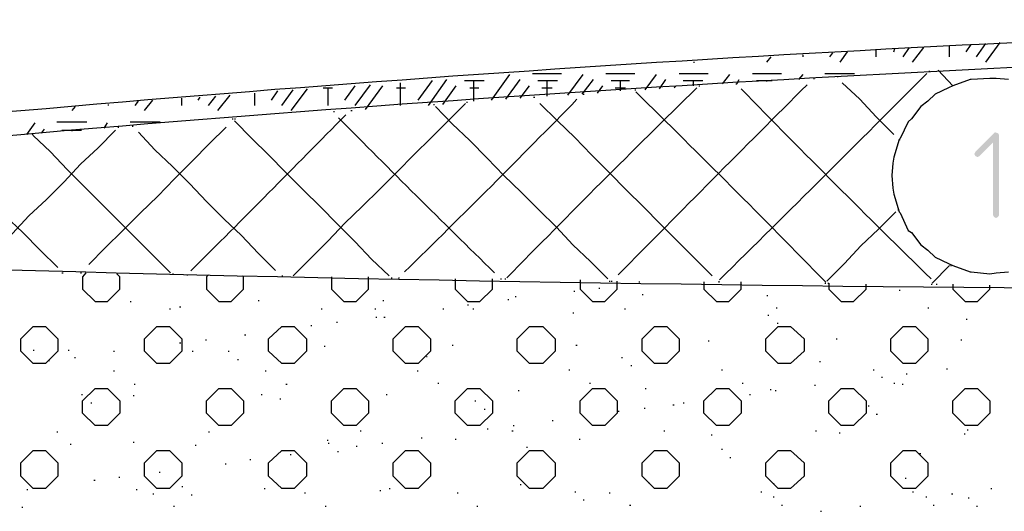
# Model space of a CAD drawing. Header units: millimetres. Extents: x -93479 to 1057970, y -66333 to 172656.
# Tile 44 of 145: x 138932 to 142972, y 50062 to 52078. Entities that reach past the tile are written whole.
import ezdxf

# ---------------------------------------------------------------- set-up
doc = ezdxf.new("R2010")
doc.units = ezdxf.units.MM
doc.layers.add('PDF _Геометрия', color=7, linetype='Continuous')
doc.layers.add('PDF _Сплошная заливка', color=7, linetype='Continuous')

# ---------------------------------------------------------------- blocks, each defined once
blk = doc.blocks.new('геология 1')
at = {"layer": 'PDF _Сплошная заливка', "transparency": 33554559}
for points in [[(6.9034, -9.712), (6.9017, -9.7136), (6.8717, -9.7436), (6.8701, -9.747), (6.8717, -9.7503), (6.8751, -9.752), (6.8784, -9.7503), (6.9001, -9.7286), (6.9101, -9.717), (6.9084, -9.7136)], [(6.9101, -9.717), (6.9001, -9.7286), (6.9001, -9.8453), (6.9017, -9.8486), (6.9051, -9.8503), (6.9084, -9.8486), (6.9101, -9.8453)]]:
    blk.add_hatch(color=7, dxfattribs=at).paths.add_polyline_path(points)
at = {"layer": 'PDF _Геометрия', "color": 7, "lineweight": 25}
for points in [[(1.0584, -10.097), (1.1434, -10.1053), (1.2334, -10.112), (1.3267, -10.117), (1.4234, -10.122), (1.5234, -10.1253), (1.6284, -10.1286), (1.8451, -10.1286, 0.016666), (3.5067, -9.8736), (3.6901, -9.8503), (3.8901, -9.8236), (4.1034, -9.7986), (4.3301, -9.772), (4.5667, -9.7453), (4.8134, -9.7203), (5.0684, -9.697), (5.3301, -9.677, -0.016439), (7.9617, -9.5303), (12.6001, -9.5386), (13.0317, -9.5386)], [(1.8451, -10.1686, 0.01768), (3.5067, -9.912), (3.6901, -9.8886), (3.8901, -9.8636), (4.1034, -9.837), (4.3301, -9.8103), (4.5667, -9.7836), (4.8134, -9.7586), (5.0684, -9.737), (5.3301, -9.7153, -0.015862), (7.9617, -9.5703)]]:
    blk.add_lwpolyline(points, format="xyb", dxfattribs=at)
for points in [[(6.8567, -9.582), (6.8651, -9.5703)], [(6.8734, -9.5903), (6.8884, -9.5686)], [(6.8884, -9.5986), (6.9117, -9.567)], [(6.5934, -9.5903), (6.5934, -9.587)], [(6.6367, -9.5903), (6.6417, -9.5836)], [(6.6534, -9.5986), (6.6651, -9.582)], [(6.7117, -9.5903), (6.7117, -9.5786)], [(6.7401, -9.582), (6.7417, -9.577)], [(6.7551, -9.5903), (6.7651, -9.5753)], [(6.7701, -9.5986), (6.7884, -9.5753)], [(6.8301, -9.5903), (6.8301, -9.572)], [(6.4167, -9.5986), (6.4184, -9.5986)], [(6.5351, -9.5986), (6.5417, -9.5903)], [(6.0901, -9.6603), (6.1201, -9.6186)], [(6.1567, -9.617), (6.2034, -9.617)], [(6.2134, -9.652), (6.2384, -9.6186)], [(6.2751, -9.617), (6.3217, -9.617)], [(6.3384, -9.6436), (6.3567, -9.6186)], [(6.3934, -9.617), (6.4401, -9.617)], [(6.4634, -9.6336), (6.4751, -9.6186)], [(6.5117, -9.617), (6.5584, -9.617)], [(6.5867, -9.627), (6.5934, -9.6186)], [(6.6284, -9.617), (6.6767, -9.617)], [(6.7967, -9.6136), (6.7984, -9.6136)], [(6.8351, -9.637), (6.8117, -9.612)], [(5.8701, -9.6686), (5.8951, -9.6353)], [(5.9434, -9.6686), (5.9434, -9.632)], [(5.9717, -9.6603), (5.9951, -9.6286)], [(5.9884, -9.6686), (6.0184, -9.627)], [(6.0467, -9.6286), (6.0784, -9.6286)], [(6.0617, -9.662), (6.0617, -9.6286)], [(6.1134, -9.6586), (6.1367, -9.627)], [(6.1651, -9.6286), (6.1967, -9.6286)], [(6.1801, -9.6536), (6.1801, -9.6286)], [(6.2367, -9.6503), (6.2551, -9.627)], [(6.2834, -9.6286), (6.3134, -9.6286)], [(6.2984, -9.6453), (6.2984, -9.6286)], [(6.3617, -9.642), (6.3717, -9.627)], [(6.4001, -9.6286), (6.4317, -9.6286)], [(6.4167, -9.637), (6.4167, -9.6286)], [(6.4851, -9.6336), (6.4867, -9.6336), (6.4901, -9.627)], [(6.5184, -9.6286), (6.5434, -9.6286)], [(6.5351, -9.6303), (6.5351, -9.6286)], [(6.6101, -9.6253), (6.6117, -9.6253)], [(6.6484, -9.622), (6.6501, -9.622)], [(6.7401, -9.7153), (6.7117, -9.687), (6.6851, -9.6586), (6.6567, -9.632)], [(6.9251, -9.627), (6.9051, -9.6253), (6.8951, -9.6253), (6.8651, -9.627), (6.8634, -9.627), (6.8351, -9.637), (6.8284, -9.6403), (6.8067, -9.6503), (6.7951, -9.662), (6.7834, -9.6703), (6.7684, -9.6903), (6.7634, -9.6953), (6.7501, -9.722), (6.7484, -9.7236), (6.7401, -9.752), (6.7384, -9.762), (6.7367, -9.782), (6.7384, -9.802), (6.7401, -9.812), (6.7484, -9.8403), (6.7501, -9.842), (6.7634, -9.8703), (6.7684, -9.8736), (6.7834, -9.8936), (6.7951, -9.902), (6.8067, -9.9136), (6.8284, -9.9236), (6.8351, -9.927), (6.8634, -9.937), (6.8651, -9.937), (6.8951, -9.9403), (6.9051, -9.9386), (6.9251, -9.937)], [(5.7084, -9.6686), (5.7084, -9.6486)], [(5.7351, -9.6603), (5.7451, -9.6453)], [(5.7517, -9.6686), (5.7701, -9.6436)], [(5.7667, -9.677), (5.7934, -9.642)], [(5.8184, -9.6403), (5.8334, -9.6403)], [(5.8267, -9.6686), (5.8267, -9.6403)], [(5.8534, -9.6603), (5.8701, -9.637)], [(5.8867, -9.6753), (5.9151, -9.637)], [(5.9367, -9.6403), (5.9517, -9.6403)], [(6.0117, -9.667), (6.0334, -9.637)], [(6.0551, -9.6403), (6.0701, -9.6403)], [(6.1367, -9.657), (6.1517, -9.637)], [(6.1717, -9.6403), (6.1884, -9.6403)], [(6.2384, -9.6503), (6.2401, -9.6503)], [(6.2617, -9.6486), (6.2701, -9.637)], [(6.2901, -9.6403), (6.3067, -9.6403)], [(6.3217, -9.6436), (6.3234, -9.6436)], [(6.3851, -9.6403), (6.3884, -9.637)], [(6.4251, -9.637), (6.4267, -9.637)], [(5.4717, -9.6686), (5.4717, -9.667)], [(5.5151, -9.6686), (5.5201, -9.662)], [(5.5301, -9.677), (5.5434, -9.6603)], [(5.5901, -9.6686), (5.5901, -9.657)], [(5.6167, -9.6603), (5.6201, -9.6553)], [(5.6334, -9.6686), (5.6451, -9.6536)], [(5.6484, -9.677), (5.6684, -9.652)], [(5.7701, -9.9436), (5.7984, -9.9153), (5.8267, -9.887), (5.8534, -9.8586), (5.8817, -9.832), (5.9101, -9.8036), (5.9384, -9.7753), (5.9651, -9.7486), (5.9934, -9.7203), (6.0217, -9.692), (6.0484, -9.6653)], [(5.9967, -9.667), (5.9984, -9.667)], [(6.0501, -9.6636), (6.0517, -9.6636)], [(6.1584, -9.6553), (6.1601, -9.6553)], [(6.4467, -9.9436), (6.4184, -9.9153), (6.3917, -9.8886), (6.3634, -9.8603), (6.3351, -9.832), (6.3084, -9.8053), (6.2801, -9.777), (6.2517, -9.7486), (6.2251, -9.7203), (6.1967, -9.6936), (6.1684, -9.6653)], [(5.4134, -9.677), (5.4184, -9.6703)], [(5.8351, -9.6786), (5.8367, -9.6786)], [(5.8634, -9.677), (5.8651, -9.677)], [(6.2784, -9.9486), (6.2501, -9.9203), (6.2217, -9.8936), (6.1951, -9.8653), (6.1667, -9.837), (6.1384, -9.8086), (6.1101, -9.782), (6.0834, -9.7536), (6.0551, -9.7253), (6.0267, -9.6986), (6.0001, -9.6703)], [(5.3401, -9.7153), (5.3534, -9.697)], [(5.3884, -9.6953), (5.4367, -9.6953)], [(5.4651, -9.7053), (5.4701, -9.697)], [(5.5067, -9.6953), (5.5551, -9.6953)], [(5.6717, -9.6903), (5.6734, -9.6903)], [(5.6751, -9.6903), (5.6767, -9.6903)], [(5.9251, -9.9436), (5.8967, -9.917), (5.8701, -9.8886), (5.8417, -9.8603), (5.8134, -9.832), (5.7867, -9.8053), (5.7584, -9.777), (5.7301, -9.7486), (5.7034, -9.722), (5.6751, -9.6936)], [(5.2601, -9.932), (5.2884, -9.9036), (5.3167, -9.8753), (5.3434, -9.847), (5.3717, -9.8203), (5.4001, -9.792), (5.4267, -9.7636), (5.4551, -9.737), (5.4834, -9.7086)], [(5.3634, -9.7136), (5.3684, -9.707)], [(5.3967, -9.7086), (5.4284, -9.7086)], [(5.4134, -9.7103), (5.4134, -9.7086)], [(5.4401, -9.9253), (5.4667, -9.8986), (5.4951, -9.8703), (5.5234, -9.842), (5.5517, -9.8153), (5.5784, -9.787), (5.6067, -9.7586), (5.6351, -9.7303), (5.6617, -9.7036)], [(5.4867, -9.7036), (5.4884, -9.7036)], [(5.5101, -9.702), (5.5117, -9.702)], [(5.7417, -9.9353), (5.7134, -9.907), (5.6867, -9.8786), (5.6584, -9.852), (5.6301, -9.8236), (5.6034, -9.7953), (5.5751, -9.767), (5.5467, -9.7403), (5.5201, -9.712)], [(5.3484, -9.7153), (5.3501, -9.7153)], [(5.5717, -9.9386), (5.5451, -9.912), (5.5167, -9.8836), (5.4884, -9.8553), (5.4617, -9.8286), (5.4334, -9.8003), (5.4051, -9.772), (5.3784, -9.7436), (5.3501, -9.717)], [(6.7484, -9.7236), (6.7501, -9.7236)], [(5.3901, -9.9303), (5.3617, -9.902), (5.3334, -9.8736), (5.3051, -9.847), (5.2784, -9.8186), (5.2501, -9.7903), (5.2217, -9.7636), (5.1951, -9.7353)], [(6.6317, -9.952), (6.6601, -9.9236), (6.6867, -9.8953), (6.7151, -9.8686), (6.7434, -9.8403)], [(6.7467, -9.837), (6.7484, -9.837)], [(6.8017, -9.9553), (6.8301, -9.927)], [(6.8317, -9.927), (6.8334, -9.927)], [(5.3967, -9.9386), (5.3984, -9.9386)], [(5.4267, -9.9386), (5.4284, -9.9386)], [(5.4351, -9.9386), (5.4301, -9.9453), (5.4301, -9.9653), (5.4501, -9.9853), (5.4701, -9.9853), (5.4901, -9.9653), (5.4901, -9.9453), (5.4851, -9.9403)], [(5.5751, -9.9403), (5.5767, -9.9403)], [(5.5984, -9.942), (5.6001, -9.942)], [(5.6334, -9.942), (5.6301, -9.9453), (5.6301, -9.9653), (5.6501, -9.9853), (5.6701, -9.9853), (5.6901, -9.9653), (5.6901, -9.9453), (5.6884, -9.9436)], [(5.7517, -9.9436), (5.7534, -9.9436)], [(5.8317, -9.9453), (5.8317, -9.9653), (5.8517, -9.9853), (5.8717, -9.9853), (5.8917, -9.9653), (5.8917, -9.9453)], [(5.9284, -9.947), (5.9301, -9.947)], [(5.9401, -9.947), (5.9417, -9.947)], [(6.0317, -9.9486), (6.0317, -9.9653), (6.0517, -9.9853), (6.0717, -9.9853), (6.0917, -9.9653), (6.0917, -9.9486)], [(6.1051, -9.9486), (6.1067, -9.9486)], [(6.1117, -9.9486), (6.1134, -9.9486)], [(6.2334, -9.9503), (6.2334, -9.9653), (6.2534, -9.9853), (6.2734, -9.9853), (6.2934, -9.9653), (6.2934, -9.952)], [(6.2801, -9.952), (6.2817, -9.952)], [(6.2834, -9.952), (6.2851, -9.952)], [(6.2234, -9.9686), (6.2251, -9.9686)], [(6.2634, -9.9636), (6.2651, -9.9636)], [(6.3284, -9.9536), (6.3301, -9.9536)], [(6.4334, -9.9536), (6.4334, -9.9653), (6.4534, -9.9853), (6.4734, -9.9853), (6.4934, -9.9653), (6.4934, -9.9536)], [(6.6284, -9.9553), (6.6301, -9.9553)], [(6.6334, -9.9553), (6.6351, -9.9553), (6.6351, -9.9653), (6.6551, -9.9853), (6.6751, -9.9853), (6.6951, -9.9653), (6.6951, -9.957)], [(6.7484, -9.967), (6.7501, -9.967)], [(6.8001, -9.957), (6.8017, -9.957)], [(6.8084, -9.957), (6.8101, -9.957)], [(6.8351, -9.957), (6.8351, -9.9653), (6.8551, -9.9853), (6.8751, -9.9853), (6.8951, -9.9653), (6.8951, -9.9586)], [(5.7134, -9.9836), (5.7151, -9.9836)], [(5.9151, -9.9836), (5.9167, -9.9836)], [(6.1167, -9.982), (6.1184, -9.982)], [(6.1284, -9.977), (6.1301, -9.977)], [(6.3334, -9.9736), (6.3351, -9.9736)], [(6.5351, -9.9753), (6.5367, -9.9753)], [(5.5067, -9.9853), (5.5084, -9.9853)], [(5.5701, -9.997), (5.5717, -9.997)], [(5.5867, -9.9936), (5.5884, -9.9936)], [(5.8151, -9.997), (5.8167, -9.997)], [(5.9017, -9.997), (5.9034, -9.997)], [(6.0117, -9.997), (6.0134, -9.997)], [(6.0517, -9.9903), (6.0534, -9.9903)], [(6.0601, -9.997), (6.0617, -9.997)], [(6.3051, -9.997), (6.3067, -9.997)], [(6.5501, -9.9953), (6.5517, -9.9953)], [(6.7951, -9.9953), (6.7967, -9.9953)], [(5.9034, -10.0103), (5.9051, -10.0103)], [(5.9167, -10.0103), (5.9184, -10.0103)], [(6.2217, -10.0036), (6.2234, -10.0036)], [(6.5367, -10.007), (6.5384, -10.007)], [(6.8567, -10.0136), (6.8584, -10.0136)], [(5.7984, -10.0236), (5.8001, -10.0236)], [(5.8401, -10.0186), (5.8417, -10.0186)], [(6.5517, -10.0203), (6.5534, -10.0203)], [(5.6284, -10.047), (5.6301, -10.047)], [(5.6917, -10.0386), (5.6934, -10.0386)], [(6.4401, -10.0486), (6.4417, -10.0486)], [(6.6467, -10.0453), (6.6484, -10.0453)], [(6.8484, -10.047), (6.8501, -10.047)], [(5.3501, -10.0636), (5.3517, -10.0636)], [(5.4067, -10.0636), (5.4084, -10.0636)], [(5.5867, -10.052), (5.5884, -10.052)], [(5.8201, -10.057), (5.8217, -10.057)], [(6.0267, -10.0553), (6.0284, -10.0553)], [(6.2267, -10.0553), (6.2284, -10.0553)], [(5.3751, -10.0803), (5.3767, -10.0803)], [(5.4167, -10.0753), (5.4184, -10.0753)], [(5.4801, -10.0653), (5.4817, -10.0653)], [(5.6067, -10.0653), (5.6084, -10.0653)], [(5.6651, -10.0653), (5.6667, -10.0653)], [(5.6801, -10.0786), (5.6817, -10.0786)], [(5.9851, -10.0736), (5.9867, -10.0736)], [(6.3001, -10.0753), (6.3017, -10.0753)], [(6.2151, -10.0953), (6.2167, -10.0953)], [(6.3151, -10.0886), (6.3167, -10.0886)], [(6.4617, -10.0953), (6.4634, -10.0953)], [(6.6201, -10.082), (6.6217, -10.082)], [(6.7067, -10.0953), (6.7084, -10.0953)], [(6.8251, -10.0936), (6.8267, -10.0936)], [(5.4801, -10.097), (5.4817, -10.097)], [(5.7251, -10.097), (5.7267, -10.097)], [(5.9701, -10.097), (5.9717, -10.097)], [(6.7201, -10.107), (6.7217, -10.107)], [(6.7601, -10.102), (6.7617, -10.102)], [(5.5134, -10.1186), (5.5151, -10.1186)], [(5.7584, -10.1186), (5.7601, -10.1186)], [(6.0034, -10.117), (6.0051, -10.117)], [(6.2484, -10.117), (6.2501, -10.117)], [(6.3384, -10.1253), (6.3401, -10.1253)], [(6.4951, -10.117), (6.4967, -10.117)], [(6.5401, -10.127), (6.5417, -10.127)], [(6.6117, -10.1203), (6.6134, -10.1203)], [(6.7401, -10.117), (6.7417, -10.117)], [(6.7534, -10.1186), (6.7551, -10.1186)], [(5.4284, -10.1353), (5.4301, -10.1353)], [(5.5117, -10.137), (5.5134, -10.137)], [(5.7184, -10.1353), (5.7201, -10.1353)], [(5.7484, -10.142), (5.7501, -10.142)], [(5.9201, -10.1353), (5.9217, -10.1353)], [(6.1334, -10.1286), (6.1351, -10.1286)], [(6.5067, -10.1353), (6.5084, -10.1353)], [(6.5484, -10.1286), (6.5501, -10.1286)], [(5.4434, -10.1486), (5.4451, -10.1486)], [(6.0634, -10.1453), (6.0651, -10.1453)], [(6.0784, -10.1586), (6.0801, -10.1586)], [(6.3367, -10.157), (6.3384, -10.157)], [(6.3834, -10.152), (6.3851, -10.152)], [(6.4001, -10.1486), (6.4017, -10.1486)], [(6.6984, -10.1536), (6.7001, -10.1536)], [(6.2951, -10.162), (6.2967, -10.162)], [(6.7117, -10.167), (6.7134, -10.167)], [(6.0834, -10.1903), (6.0851, -10.1903)], [(6.1251, -10.1853), (6.1267, -10.1853)], [(6.1884, -10.177), (6.1901, -10.177)], [(5.3884, -10.1953), (5.3901, -10.1953)], [(5.6334, -10.1953), (5.6351, -10.1953)], [(5.8784, -10.1936), (5.8801, -10.1936)], [(5.9767, -10.2053), (5.9784, -10.2053)], [(6.0317, -10.207), (6.0334, -10.207)], [(6.1234, -10.1936), (6.1251, -10.1936)], [(6.2317, -10.207), (6.2334, -10.207)], [(6.3684, -10.1936), (6.3701, -10.1936)], [(6.4451, -10.2003), (6.4467, -10.2003)], [(6.6134, -10.1936), (6.6151, -10.1936)], [(6.6517, -10.197), (6.6534, -10.197)], [(6.8534, -10.1986), (6.8551, -10.1986)], [(6.8584, -10.192), (6.8601, -10.192)], [(5.4101, -10.2153), (5.4117, -10.2153)], [(5.5117, -10.212), (5.5134, -10.212)], [(5.6117, -10.217), (5.6134, -10.217)], [(5.8251, -10.2086), (5.8267, -10.2086)], [(5.8267, -10.2136), (5.8284, -10.2136)], [(5.8717, -10.2186), (5.8734, -10.2186)], [(5.9134, -10.2136), (5.9151, -10.2136)], [(6.1467, -10.2203), (6.1484, -10.2203)], [(6.4617, -10.2236), (6.4634, -10.2236)], [(5.7651, -10.232), (5.7667, -10.232)], [(5.8417, -10.227), (5.8434, -10.227)], [(6.4751, -10.237), (6.4767, -10.237)], [(6.7817, -10.2303), (6.7834, -10.2303)], [(5.6601, -10.247), (5.6617, -10.247)], [(5.7001, -10.2403), (5.7017, -10.2403)], [(5.4884, -10.2686), (5.4901, -10.2686)], [(5.5534, -10.2603), (5.5551, -10.2603)], [(6.7584, -10.2703), (6.7601, -10.2703)], [(5.4484, -10.2736), (5.4501, -10.2736)], [(5.5901, -10.2836), (5.5917, -10.2836)], [(5.7234, -10.287), (5.7251, -10.287)], [(5.9251, -10.287), (5.9267, -10.287)], [(6.1367, -10.2803), (6.1384, -10.2803)], [(6.3434, -10.277), (6.3451, -10.277)], [(6.5451, -10.2786), (6.5467, -10.2786)], [(6.8967, -10.287), (6.8984, -10.287)], [(5.3401, -10.2886), (5.3417, -10.2886)], [(5.5167, -10.2886), (5.5184, -10.2886)], [(5.5434, -10.2953), (5.5451, -10.2953)], [(5.6051, -10.297), (5.6067, -10.297)], [(5.7884, -10.2936), (5.7901, -10.2936)], [(5.9101, -10.2903), (5.9117, -10.2903)], [(6.0351, -10.2936), (6.0367, -10.2936)], [(6.2251, -10.292), (6.2267, -10.292)], [(6.2801, -10.2936), (6.2817, -10.2936)], [(6.5251, -10.292), (6.5267, -10.292)], [(6.5451, -10.3003), (6.5467, -10.3003)], [(6.7701, -10.292), (6.7717, -10.292)], [(6.7917, -10.3003), (6.7934, -10.3003)], [(6.8334, -10.2953), (6.8351, -10.2953)], [(6.8601, -10.302), (6.8617, -10.302)], [(5.3317, -10.317), (5.3334, -10.317)], [(5.5767, -10.3153), (5.5784, -10.3153)], [(5.8217, -10.3153), (5.8234, -10.3153)], [(6.0667, -10.3153), (6.0684, -10.3153)], [(6.2384, -10.3053), (6.2401, -10.3053)], [(6.3134, -10.3136), (6.3151, -10.3136)], [(6.5584, -10.3136), (6.5601, -10.3136)], [(6.6851, -10.3153), (6.6867, -10.3153)], [(6.8034, -10.3136), (6.8051, -10.3136)], [(6.8734, -10.3153), (6.8751, -10.3153)], [(6.6217, -10.3236), (6.6234, -10.3236)]]:
    blk.add_lwpolyline(points, dxfattribs=at)
for points in [[(6.4584, -9.9536), (6.4567, -9.9536)], [(5.3301, -10.0653), (5.3301, -10.0453), (5.3501, -10.0253), (5.3701, -10.0253), (5.3901, -10.0453), (5.3901, -10.0653), (5.3701, -10.0853), (5.3501, -10.0853)], [(5.5301, -10.0653), (5.5301, -10.0453), (5.5501, -10.0253), (5.5701, -10.0253), (5.5901, -10.0453), (5.5901, -10.0653), (5.5701, -10.0853), (5.5501, -10.0853)], [(5.7301, -10.0653), (5.7301, -10.0453), (5.7517, -10.0253), (5.7717, -10.0253), (5.7917, -10.0453), (5.7917, -10.0653), (5.7717, -10.0853), (5.7517, -10.0853)], [(5.9317, -10.0653), (5.9317, -10.0453), (5.9517, -10.0253), (5.9717, -10.0253), (5.9917, -10.0453), (5.9917, -10.0653), (5.9717, -10.0853), (5.9517, -10.0853)], [(6.1317, -10.0653), (6.1317, -10.0453), (6.1517, -10.0253), (6.1734, -10.0253), (6.1934, -10.0453), (6.1934, -10.0653), (6.1734, -10.0853), (6.1517, -10.0853)], [(6.3334, -10.0653), (6.3334, -10.0453), (6.3534, -10.0253), (6.3734, -10.0253), (6.3934, -10.0453), (6.3934, -10.0653), (6.3734, -10.0853), (6.3534, -10.0853)], [(6.5334, -10.0653), (6.5334, -10.0453), (6.5534, -10.0253), (6.5734, -10.0253), (6.5951, -10.0453), (6.5951, -10.0653), (6.5734, -10.0853), (6.5534, -10.0853)], [(6.7351, -10.0653), (6.7351, -10.0453), (6.7551, -10.0253), (6.7751, -10.0253), (6.7951, -10.0453), (6.7951, -10.0653), (6.7751, -10.0853), (6.7551, -10.0853)], [(5.4301, -10.1653), (5.4301, -10.1453), (5.4501, -10.1253), (5.4701, -10.1253), (5.4901, -10.1453), (5.4901, -10.1653), (5.4701, -10.1853), (5.4501, -10.1853)], [(5.6301, -10.1653), (5.6301, -10.1453), (5.6501, -10.1253), (5.6701, -10.1253), (5.6901, -10.1453), (5.6901, -10.1653), (5.6701, -10.1853), (5.6501, -10.1853)], [(5.8317, -10.1653), (5.8317, -10.1453), (5.8517, -10.1253), (5.8717, -10.1253), (5.8917, -10.1453), (5.8917, -10.1653), (5.8717, -10.1853), (5.8517, -10.1853)], [(6.0317, -10.1653), (6.0317, -10.1453), (6.0517, -10.1253), (6.0717, -10.1253), (6.0917, -10.1453), (6.0917, -10.1653), (6.0717, -10.1853), (6.0517, -10.1853)], [(6.2334, -10.1653), (6.2334, -10.1453), (6.2534, -10.1253), (6.2734, -10.1253), (6.2934, -10.1453), (6.2934, -10.1653), (6.2734, -10.1853), (6.2534, -10.1853)], [(6.4334, -10.1653), (6.4334, -10.1453), (6.4534, -10.1253), (6.4734, -10.1253), (6.4934, -10.1453), (6.4934, -10.1653), (6.4734, -10.1853), (6.4534, -10.1853)], [(6.6351, -10.1653), (6.6351, -10.1453), (6.6551, -10.1253), (6.6751, -10.1253), (6.6951, -10.1453), (6.6951, -10.1653), (6.6751, -10.1853), (6.6551, -10.1853)], [(6.8351, -10.1653), (6.8351, -10.1453), (6.8551, -10.1253), (6.8751, -10.1253), (6.8951, -10.1453), (6.8951, -10.1653), (6.8751, -10.1853), (6.8551, -10.1853)], [(5.3301, -10.267), (5.3301, -10.2453), (5.3501, -10.2253), (5.3701, -10.2253), (5.3901, -10.2453), (5.3901, -10.267), (5.3701, -10.287), (5.3501, -10.287)], [(5.5301, -10.267), (5.5301, -10.2453), (5.5501, -10.2253), (5.5701, -10.2253), (5.5901, -10.2453), (5.5901, -10.267), (5.5701, -10.287), (5.5501, -10.287)], [(5.7301, -10.267), (5.7301, -10.2453), (5.7517, -10.2253), (5.7717, -10.2253), (5.7917, -10.2453), (5.7917, -10.267), (5.7717, -10.287), (5.7517, -10.287)], [(5.9317, -10.267), (5.9317, -10.2453), (5.9517, -10.2253), (5.9717, -10.2253), (5.9917, -10.2453), (5.9917, -10.267), (5.9717, -10.287), (5.9517, -10.287)], [(6.1317, -10.267), (6.1317, -10.2453), (6.1517, -10.2253), (6.1734, -10.2253), (6.1934, -10.2453), (6.1934, -10.267), (6.1734, -10.287), (6.1517, -10.287)], [(6.3334, -10.267), (6.3334, -10.2453), (6.3534, -10.2253), (6.3734, -10.2253), (6.3934, -10.2453), (6.3934, -10.267), (6.3734, -10.287), (6.3534, -10.287)], [(6.5334, -10.267), (6.5334, -10.2453), (6.5534, -10.2253), (6.5734, -10.2253), (6.5951, -10.2453), (6.5951, -10.267), (6.5734, -10.287), (6.5534, -10.287)], [(6.7351, -10.267), (6.7351, -10.2453), (6.7551, -10.2253), (6.7751, -10.2253), (6.7951, -10.2453), (6.7951, -10.267), (6.7751, -10.287), (6.7551, -10.287)]]:
    blk.add_lwpolyline(points, close=True, dxfattribs=at)
for centre, radius, start, end in [((-26.8741, 23.8839), 47.4953, 314.57207, 315.14217), ((37.2676, -40.4411), 43.4683, 134.87107, 135.44117), ((20.2542, -23.7795), 19.7801, 134.37186, 135.62814), ((-7.5091, -23.7861), 19.7801, 44.37186, 45.62814), ((20.6326, 4.1905), 19.7801, 224.37186, 225.62814), ((-5.0491, 1.3405), 15.7532, 314.28416, 315.71584), ((-15.2841, 11.0655), 29.6208, 314.84727, 315.53344), ((22.5942, 6.9222), 23.5905, 224.75956, 225.62114), ((7.5213, 69.2813), 79.2461, 267.301268, 270.318427)]:
    blk.add_arc(centre, radius, start, end, dxfattribs=at)

msp = doc.modelspace()

# ---------------------------------------------------------------- block references
at = {"color": 7, "xscale": 2541.29606099, "yscale": 2541.29606099, "zscale": 2541.29606099}
msp.add_blockref('геология 1', (125390.7, 76297.3), dxfattribs=at)

doc.saveas('drawing.dxf')
